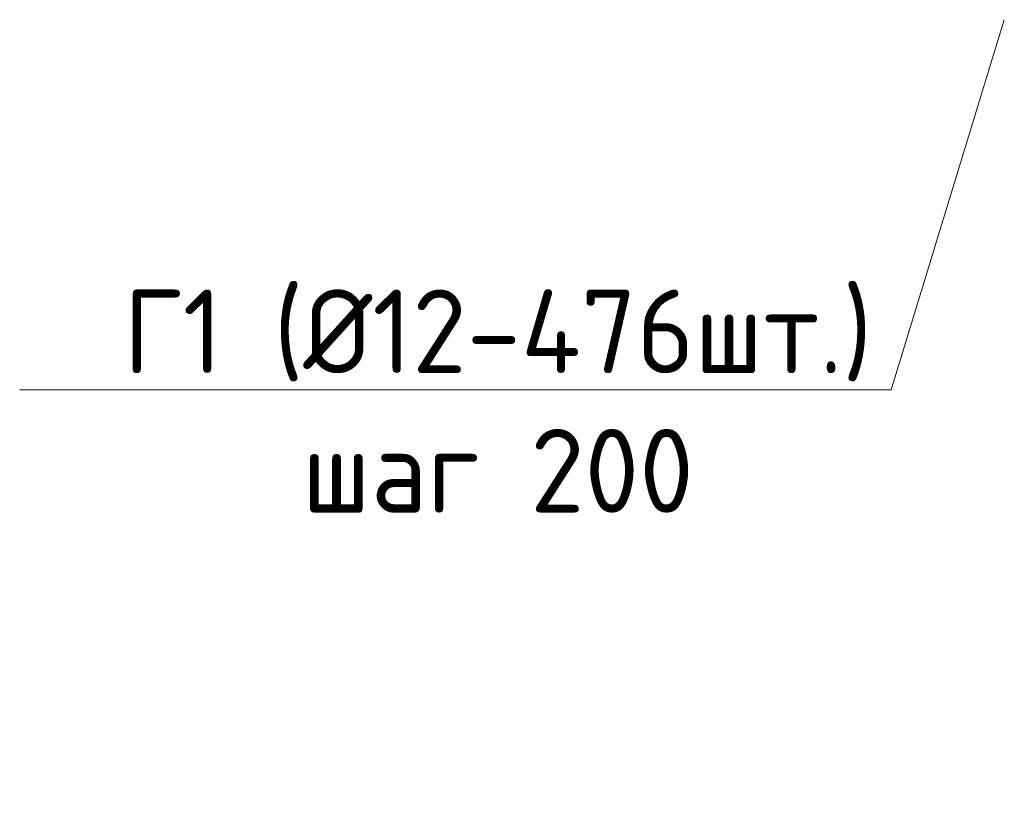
# Model space of a CAD drawing. Header units: millimetres. Extents: x -42044588 to 856694, y -806701 to 941911.
# Tile 2 of 256: x -5418160 to -5029527, y 543546 to 858652. Entities that reach past the tile are written whole.
import ezdxf
from ezdxf import colors
from ezdxf.entities.mleader import LeaderData, LeaderLine
from ezdxf.math import Vec2, Vec3

# ---------------------------------------------------------------- set-up
doc = ezdxf.new("R2010")
doc.units = ezdxf.units.MM
doc.layers.add('подоснова', color=151, linetype='Continuous', lineweight=5)
doc.styles.add('GOST-2.304_Type-B', font='GOST_Common.ttf')

# ---------------------------------------------------------------- blocks, each defined once
blk = doc.blocks.new('_None')

msp = doc.modelspace()

# ---------------------------------------------------------------- leaders
at = {"layer": 'подоснова', "color": 2, "ltscale": 0.3}
ml = msp.add_multileader_mtext('Standard', dxfattribs=at)
ml.set_content('Г1 (%%C12-476шт.)\\Pшаг 200', color=2, style='GOST-2.304_Type-B')
ml.set_leader_properties(color=256, linetype='ByLayer', lineweight=15)
ml.set_arrow_properties(name='NONE')
ml.build(insert=Vec2(0, 0))
ml.multileader.update_dxf_attribs({"text_left_attachment_type": 6, "text_right_attachment_type": 6, "dogleg_length": 0.1, "arrow_head_size": 2376})
ctx = ml.context
ctx.base_point, ctx.char_height, ctx.arrow_head_size, ctx.landing_gap_size, ctx.plane_origin = Vec3(-5384542.709, 712585.65, -110750461.374), 33000, 2376, 2640, Vec3(-6609726.686, 1337150.002, -110750461.374)
ctx.left_attachment, ctx.right_attachment, ctx.text_align_type = 6, 6, 1
notes = []
notes.append((ctx, [(1, (1, 1, 0), (-5074249.509, 712585.65, -110750461.374), (-1, 0), 13.2, [(0, [(-5029526.625, 858652.259, -110750461.374)], 0, [])])]))
ctx.mtext.insert, ctx.mtext.alignment, ctx.mtext.flow_direction = Vec3(-5229402.709, 752185.65, -110750461.374), 2, 5
for ctx, leaders in notes:
    for number, flags, end, landing, length, lines in leaders:
        leader = LeaderData()
        leader.index, (leader.has_last_leader_line, leader.has_dogleg_vector, leader.attachment_direction) = number, flags
        leader.last_leader_point, leader.dogleg_vector, leader.dogleg_length = Vec3(end), Vec3(landing), length
        for number, points, colour, breaks in lines:
            line = LeaderLine()
            line.index, line.vertices, line.color, line.breaks = number, Vec3.list(points), colors.encode_raw_color(colour), breaks
            leader.lines.append(line)
        ctx.leaders.append(leader)

doc.saveas('drawing.dxf')
